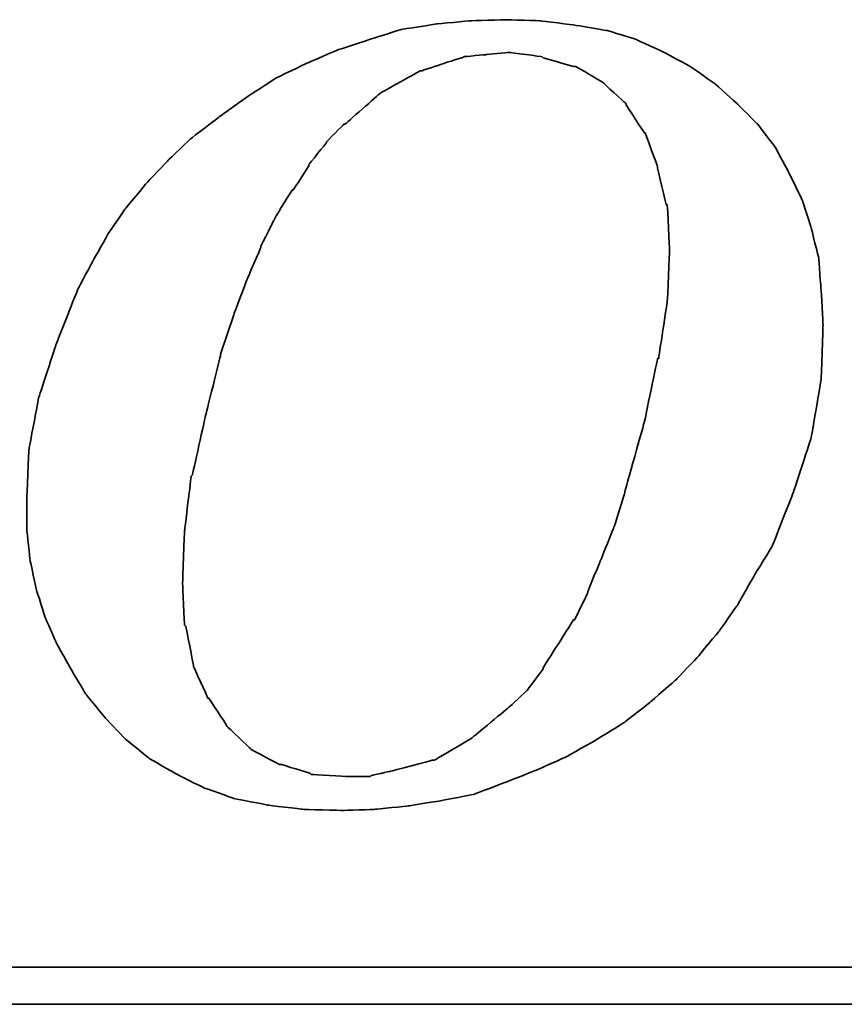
# Model space of a CAD drawing. Header units: millimetres. Extents: x 340 to 668, y 334 to 449.
# Tile 44 of 50: x 599.56 to 604.53, y 367.69 to 373.63. Entities that reach past the tile are written whole.
import ezdxf

# ---------------------------------------------------------------- set-up
doc = ezdxf.new("R2010")
doc.units = ezdxf.units.MM
doc.layers.add('DIM', color=4, linetype='Continuous')
doc.layers.add('layer 1', color=7, linetype='Continuous')

# ---------------------------------------------------------------- blocks, each defined once
blk = doc.blocks.new('TBI MOTION logo(完整正式版)')
at = {"layer": 'layer 1', "color": 22, "lineweight": 35}
for points, knots in [([(35.79625, -6.98375), (35.79625, -6.98375), (36.23125, -7.43875), (36.23125, -7.43875), (36.23125, -7.43875), (36.23125, -7.43875), (36.75625, -7.87125), (36.75625, -7.87125), (36.75625, -7.87125), (36.75625, -7.87125), (37.33125, -8.20375), (37.33125, -8.20375), (37.33125, -8.20375), (37.33125, -8.20375), (37.95625, -8.51875), (37.95625, -8.51875), (37.95625, -8.51875), (37.95625, -8.51875), (38.62625, -8.75875), (38.62625, -8.75875), (38.62625, -8.75875), (38.62625, -8.75875), (39.37125, -8.90375), (39.37125, -8.90375), (39.37125, -8.90375), (39.37125, -8.90375), (40.14125, -8.99875), (40.14125, -8.99875), (40.14125, -8.99875), (40.14125, -8.99875), (41.02625, -9.02375), (41.02625, -9.02375), (41.02625, -9.02375), (41.02625, -9.02375), (41.74625, -8.99875), (41.74625, -8.99875), (41.74625, -8.99875), (41.74625, -8.99875), (42.46625, -8.92375), (42.46625, -8.92375), (42.46625, -8.92375), (42.46625, -8.92375), (43.21125, -8.80625), (43.21125, -8.80625), (43.21125, -8.80625), (43.21125, -8.80625), (43.93125, -8.66375), (43.93125, -8.66375), (43.93125, -8.66375), (43.93125, -8.66375), (44.62625, -8.39875), (44.62625, -8.39875), (44.62625, -8.39875), (44.62625, -8.39875), (45.29625, -8.13375), (45.29625, -8.13375), (45.29625, -8.13375), (45.29625, -8.13375), (45.94625, -7.84375), (45.94625, -7.84375), (45.94625, -7.84375), (45.94625, -7.84375), (46.61625, -7.46375), (46.61625, -7.46375), (46.61625, -7.46375), (46.61625, -7.46375), (47.24125, -7.07875), (47.24125, -7.07875), (47.24125, -7.07875), (47.24125, -7.07875), (47.81625, -6.62375), (47.81625, -6.62375), (47.81625, -6.62375), (47.81625, -6.62375), (48.36875, -6.14375), (48.36875, -6.14375), (48.36875, -6.14375), (48.36875, -6.14375), (48.84625, -5.64125), (48.84625, -5.64125), (48.84625, -5.64125), (48.84625, -5.64125), (49.32625, -5.06375), (49.32625, -5.06375), (49.32625, -5.06375), (49.32625, -5.06375), (49.71125, -4.51374), (49.71125, -4.51374), (49.71125, -4.51374), (49.71125, -4.51374), (50.09625, -3.83874), (50.09625, -3.83874), (50.09625, -3.83874), (50.09625, -3.83874), (50.48125, -3.21374), (50.48125, -3.21374), (50.48125, -3.21374), (50.48125, -3.21374), (50.96125, -1.99125), (50.96125, -1.99125), (50.96125, -1.99125), (50.96125, -1.99125), (51.34375, -0.81875), (51.34375, -0.81875), (51.34375, -0.81875), (51.34375, -0.81875), (51.56125, 0.45624), (51.56125, 0.45624), (51.56125, 0.45624), (51.56125, 0.45624), (51.60625, 1.67624), (51.60625, 1.67624), (51.60625, 1.67624), (51.60625, 1.67624), (51.56125, 2.44625), (51.56125, 2.44625), (51.56125, 2.44625), (51.56125, 2.44625), (51.51125, 3.14125), (51.51125, 3.14125), (51.51125, 3.14125), (51.51125, 3.14125), (51.34375, 3.81125), (51.34375, 3.81125), (51.34375, 3.81125), (51.34375, 3.81125), (51.15125, 4.41125), (51.15125, 4.41125), (51.15125, 4.41125), (51.15125, 4.41125), (50.86125, 5.01125), (50.86125, 5.01125), (50.86125, 5.01125), (50.86125, 5.01125), (50.55125, 5.58875), (50.55125, 5.58875), (50.55125, 5.58875), (50.55125, 5.58875), (50.16625, 6.09125), (50.16625, 6.09125), (50.16625, 6.09125), (50.16625, 6.09125), (49.71125, 6.54875), (49.71125, 6.54875), (49.71125, 6.54875), (49.71125, 6.54875), (49.23125, 6.98125), (49.23125, 6.98125), (49.23125, 6.98125), (49.23125, 6.98125), (48.67875, 7.36625), (48.67875, 7.36625), (48.67875, 7.36625), (48.67875, 7.36625), (48.10375, 7.67625), (48.10375, 7.67625), (48.10375, 7.67625), (48.10375, 7.67625), (47.48125, 7.96375), (47.48125, 7.96375), (47.48125, 7.96375), (47.48125, 7.96375), (46.85625, 8.15625), (46.85625, 8.15625), (46.85625, 8.15625), (46.85625, 8.15625), (46.13625, 8.27624), (46.13625, 8.27624), (46.13625, 8.27624), (46.13625, 8.27624), (45.39125, 8.37125), (45.39125, 8.37125), (45.39125, 8.37125), (45.39125, 8.37125), (44.62625, 8.39624), (44.62625, 8.39624), (44.62625, 8.39624), (44.62625, 8.39624), (43.83625, 8.37125), (43.83625, 8.37125), (43.83625, 8.37125), (43.83625, 8.37125), (43.09125, 8.30125), (43.09125, 8.30125), (43.09125, 8.30125), (43.09125, 8.30125), (42.32125, 8.18125), (42.32125, 8.18125), (42.32125, 8.18125), (42.32125, 8.18125), (41.62875, 7.96375), (41.62875, 7.96375), (41.62875, 7.96375), (41.62875, 7.96375), (40.90625, 7.72625), (40.90625, 7.72625), (40.90625, 7.72625), (40.90625, 7.72625), (40.23624, 7.43625), (40.23624, 7.43625), (40.23624, 7.43625), (40.23624, 7.43625), (39.54124, 7.10125), (39.54124, 7.10125), (39.54124, 7.10125), (39.54124, 7.10125), (38.91625, 6.69125), (38.91625, 6.69125), (38.91625, 6.69125), (38.91625, 6.69125), (38.31625, 6.26125), (38.31625, 6.26125), (38.31625, 6.26125), (38.31625, 6.26125), (37.69125, 5.78125), (37.69125, 5.78125), (37.69125, 5.78125), (37.69125, 5.78125), (37.18625, 5.30125), (37.18625, 5.30125), (37.18625, 5.30125), (37.18625, 5.30125), (36.70625, 4.79624), (36.70625, 4.79624), (36.70625, 4.79624), (36.70625, 4.79624), (36.23125, 4.22125), (36.23125, 4.22125), (36.23125, 4.22125), (36.23125, 4.22125), (35.87124, 3.69375), (35.87124, 3.69375), (35.87124, 3.69375), (35.87124, 3.69375), (35.53125, 3.09125), (35.53125, 3.09125), (35.53125, 3.09125), (35.53125, 3.09125), (35.19875, 2.47125), (35.19875, 2.47125), (35.19875, 2.47125), (35.19875, 2.47125), (34.71625, 1.24625), (34.71625, 1.24625), (34.71625, 1.24625), (34.71625, 1.24625), (34.33125, 0.06874), (34.33125, 0.06874), (34.33125, 0.06874), (34.33125, 0.06874), (34.11625, -1.07875), (34.11625, -1.07875), (34.11625, -1.07875), (34.11625, -1.07875), (34.07125, -2.15875), (34.07125, -2.15875), (34.07125, -2.15875), (34.07125, -2.15875), (34.07125, -2.85375), (34.07125, -2.85375), (34.07125, -2.85375), (34.07125, -2.85375), (34.14125, -3.50375), (34.14125, -3.50375), (34.14125, -3.50375), (34.14125, -3.50375), (34.28625, -4.17375), (34.28625, -4.17375), (34.28625, -4.17375), (34.28625, -4.17375), (34.47625, -4.77624), (34.47625, -4.77624), (34.47625, -4.77624), (34.47625, -4.77624), (34.71625, -5.32625), (34.71625, -5.32625), (34.71625, -5.32625), (34.71625, -5.32625), (35.05375, -5.92875), (35.05375, -5.92875), (35.05375, -5.92875), (35.05375, -5.92875), (35.36375, -6.45375), (35.36375, -6.45375), (35.36375, -6.45375), (35.36375, -6.45375), (35.79625, -6.98375), (35.79625, -6.98375)], [0, 0, 0, 0, 0.01388889, 0.01388889, 0.01388889, 0.0138889, 0.02777778, 0.02777778, 0.02777778, 0.02777779, 0.04166667, 0.04166667, 0.04166667, 0.04166668, 0.05555556, 0.05555556, 0.05555556, 0.05555557, 0.06944444, 0.06944444, 0.06944444, 0.06944445, 0.08333333, 0.08333333, 0.08333333, 0.08333334, 0.09722222, 0.09722222, 0.09722222, 0.09722223, 0.11111111, 0.11111111, 0.11111111, 0.11111112, 0.125, 0.125, 0.125, 0.12500001, 0.13888889, 0.13888889, 0.13888889, 0.1388889, 0.15277778, 0.15277778, 0.15277778, 0.15277779, 0.16666667, 0.16666667, 0.16666667, 0.16666668, 0.18055556, 0.18055556, 0.18055556, 0.18055557, 0.19444444, 0.19444444, 0.19444444, 0.19444445, 0.20833333, 0.20833333, 0.20833333, 0.20833334, 0.22222222, 0.22222222, 0.22222222, 0.22222223, 0.23611111, 0.23611111, 0.23611111, 0.23611112, 0.25, 0.25, 0.25, 0.25000001, 0.26388889, 0.26388889, 0.26388889, 0.2638889, 0.27777778, 0.27777778, 0.27777778, 0.27777779, 0.29166667, 0.29166667, 0.29166667, 0.29166668, 0.30555556, 0.30555556, 0.30555556, 0.30555557, 0.31944444, 0.31944444, 0.31944444, 0.31944445, 0.33333333, 0.33333333, 0.33333333, 0.33333334, 0.34722222, 0.34722222, 0.34722222, 0.34722223, 0.36111111, 0.36111111, 0.36111111, 0.36111112, 0.375, 0.375, 0.375, 0.37500001, 0.38888889, 0.38888889, 0.38888889, 0.3888889, 0.40277778, 0.40277778, 0.40277778, 0.40277779, 0.41666667, 0.41666667, 0.41666667, 0.41666668, 0.43055556, 0.43055556, 0.43055556, 0.43055557, 0.44444444, 0.44444444, 0.44444444, 0.44444445, 0.45833333, 0.45833333, 0.45833333, 0.45833334, 0.47222222, 0.47222222, 0.47222222, 0.47222223, 0.48611111, 0.48611111, 0.48611111, 0.48611112, 0.5, 0.5, 0.5, 0.50000001, 0.51388889, 0.51388889, 0.51388889, 0.5138889, 0.52777778, 0.52777778, 0.52777778, 0.52777779, 0.54166667, 0.54166667, 0.54166667, 0.54166668, 0.55555556, 0.55555556, 0.55555556, 0.55555557, 0.56944444, 0.56944444, 0.56944444, 0.56944445, 0.58333333, 0.58333333, 0.58333333, 0.58333334, 0.59722222, 0.59722222, 0.59722222, 0.59722223, 0.61111111, 0.61111111, 0.61111111, 0.61111112, 0.625, 0.625, 0.625, 0.62500001, 0.63888889, 0.63888889, 0.63888889, 0.6388889, 0.65277778, 0.65277778, 0.65277778, 0.65277779, 0.66666667, 0.66666667, 0.66666667, 0.66666668, 0.68055556, 0.68055556, 0.68055556, 0.68055557, 0.69444444, 0.69444444, 0.69444444, 0.69444445, 0.70833333, 0.70833333, 0.70833333, 0.70833334, 0.72222222, 0.72222222, 0.72222222, 0.72222223, 0.73611111, 0.73611111, 0.73611111, 0.73611112, 0.75, 0.75, 0.75, 0.75000001, 0.76388889, 0.76388889, 0.76388889, 0.7638889, 0.77777778, 0.77777778, 0.77777778, 0.77777779, 0.79166667, 0.79166667, 0.79166667, 0.79166668, 0.80555556, 0.80555556, 0.80555556, 0.80555557, 0.81944444, 0.81944444, 0.81944444, 0.81944445, 0.83333333, 0.83333333, 0.83333333, 0.83333334, 0.84722222, 0.84722222, 0.84722222, 0.84722223, 0.86111111, 0.86111111, 0.86111111, 0.86111112, 0.875, 0.875, 0.875, 0.87500001, 0.88888889, 0.88888889, 0.88888889, 0.8888889, 0.90277778, 0.90277778, 0.90277778, 0.90277779, 0.91666667, 0.91666667, 0.91666667, 0.91666668, 0.93055556, 0.93055556, 0.93055556, 0.93055557, 0.94444444, 0.94444444, 0.94444444, 0.94444445, 0.95833333, 0.95833333, 0.95833333, 0.95833334, 0.97222222, 0.97222222, 0.97222222, 0.97222223, 0.98611111, 0.98611111, 0.98611111, 0.98611112, 1, 1, 1, 1]), ([(38.33875, 1.03124), (38.33875, 1.03124), (38.62625, 1.89625), (38.62625, 1.89625), (38.62625, 1.89625), (38.62625, 1.89625), (38.91625, 2.66375), (38.91625, 2.66375), (38.91625, 2.66375), (38.91625, 2.66375), (39.22625, 3.38125), (39.22625, 3.38125), (39.22625, 3.38125), (39.22625, 3.38125), (39.22625, 3.40624), (39.22625, 3.40624), (39.22625, 3.40624), (39.22625, 3.40624), (39.56124, 4.07624), (39.56124, 4.07624), (39.56124, 4.07624), (39.56124, 4.07624), (39.92125, 4.65125), (39.92125, 4.65125), (39.92125, 4.65125), (39.92125, 4.65125), (39.94625, 4.65125), (39.94625, 4.65125), (39.94625, 4.65125), (39.94625, 4.65125), (40.28125, 5.17875), (40.28125, 5.17875), (40.28125, 5.17875), (40.28125, 5.17875), (40.28125, 5.20375), (40.28125, 5.20375), (40.28125, 5.20375), (40.28125, 5.20375), (40.66875, 5.68625), (40.66875, 5.68625), (40.66875, 5.68625), (40.66875, 5.68625), (40.66875, 5.70625), (40.66875, 5.70625), (40.66875, 5.70625), (40.66875, 5.70625), (41.05124, 6.09125), (41.05124, 6.09125), (41.05124, 6.09125), (41.05124, 6.09125), (41.07625, 6.09125), (41.07625, 6.09125), (41.07625, 6.09125), (41.07625, 6.09125), (41.84125, 6.76625), (41.84125, 6.76625), (41.84125, 6.76625), (41.84125, 6.76625), (41.86625, 6.78625), (41.86625, 6.78625), (41.86625, 6.78625), (41.86625, 6.78625), (42.73125, 7.26624), (42.73125, 7.26624), (42.73125, 7.26624), (42.73125, 7.26624), (42.75625, 7.26624), (42.75625, 7.26624), (42.75625, 7.26624), (42.75625, 7.26624), (43.18625, 7.41125), (43.18625, 7.41125), (43.18625, 7.41125), (43.18625, 7.41125), (43.64125, 7.55625), (43.64125, 7.55625), (43.64125, 7.55625), (43.64125, 7.55625), (43.66625, 7.55625), (43.66625, 7.55625), (43.66625, 7.55625), (43.66625, 7.55625), (43.69125, 7.58124), (43.69125, 7.58124), (43.69125, 7.58124), (43.69125, 7.58124), (44.19125, 7.62625), (44.19125, 7.62625), (44.19125, 7.62625), (44.19125, 7.62625), (44.67125, 7.67625), (44.67125, 7.67625), (44.67125, 7.67625), (44.67125, 7.67625), (44.69625, 7.67625), (44.69625, 7.67625), (44.69625, 7.67625), (44.69625, 7.67625), (45.41875, 7.58124), (45.41875, 7.58124), (45.41875, 7.58124), (45.41875, 7.58124), (45.44125, 7.55625), (45.44125, 7.55625), (45.44125, 7.55625), (45.44125, 7.55625), (46.11125, 7.36625), (46.11125, 7.36625), (46.11125, 7.36625), (46.11125, 7.36625), (46.13625, 7.36625), (46.13625, 7.36625), (46.13625, 7.36625), (46.13625, 7.36625), (46.15875, 7.36625), (46.15875, 7.36625), (46.15875, 7.36625), (46.15875, 7.36625), (46.73625, 7.02624), (46.73625, 7.02624), (46.73625, 7.02624), (46.73625, 7.02624), (46.76125, 7.00624), (46.76125, 7.00624), (46.76125, 7.00624), (46.76125, 7.00624), (47.24125, 6.57124), (47.24125, 6.57124), (47.24125, 6.57124), (47.24125, 6.57124), (47.26625, 6.54875), (47.26625, 6.54875), (47.26625, 6.54875), (47.26625, 6.54875), (47.26625, 6.52375), (47.26625, 6.52375), (47.26625, 6.52375), (47.26625, 6.52375), (47.67375, 5.89875), (47.67375, 5.89875), (47.67375, 5.89875), (47.67375, 5.89875), (47.69625, 5.89875), (47.69625, 5.89875), (47.69625, 5.89875), (47.69625, 5.89875), (47.69625, 5.87625), (47.69625, 5.87625), (47.69625, 5.87625), (47.69625, 5.87625), (47.96125, 5.15625), (47.96125, 5.15625), (47.96125, 5.15625), (47.96125, 5.15625), (47.96125, 5.13125), (47.96125, 5.13125), (47.96125, 5.13125), (47.96125, 5.13125), (48.15125, 4.31875), (48.15125, 4.31875), (48.15125, 4.31875), (48.15125, 4.31875), (48.17625, 4.31875), (48.17625, 4.31875), (48.17625, 4.31875), (48.17625, 4.31875), (48.17625, 4.29125), (48.17625, 4.29125), (48.17625, 4.29125), (48.17625, 4.29125), (48.22625, 3.33125), (48.22625, 3.33125), (48.22625, 3.33125), (48.22625, 3.33125), (48.22625, 3.30875), (48.22625, 3.30875), (48.22625, 3.30875), (48.22625, 3.30875), (48.17625, 2.20624), (48.17625, 2.20624), (48.17625, 2.20624), (48.17625, 2.20624), (48.17625, 2.18124), (48.17625, 2.18124), (48.17625, 2.18124), (48.17625, 2.18124), (47.98375, 0.93624), (47.98375, 0.93624), (47.98375, 0.93624), (47.98375, 0.93624), (47.96125, 0.93624), (47.96125, 0.93624), (47.96125, 0.93624), (47.96125, 0.93624), (47.67375, -0.45874), (47.67375, -0.45874), (47.67375, -0.45874), (47.67375, -0.45874), (47.24125, -1.99125), (47.24125, -1.99125), (47.24125, -1.99125), (47.24125, -1.99125), (47.24125, -2.01874), (47.24125, -2.01874), (47.24125, -2.01874), (47.24125, -2.01874), (47.00125, -2.78375), (47.00125, -2.78375), (47.00125, -2.78375), (47.00125, -2.78375), (46.71125, -3.50375), (46.71125, -3.50375), (46.71125, -3.50375), (46.71125, -3.50375), (46.42625, -4.19875), (46.42625, -4.19875), (46.42625, -4.19875), (46.42625, -4.19875), (46.42625, -4.22375), (46.42625, -4.22375), (46.42625, -4.22375), (46.42625, -4.22375), (46.13625, -4.82374), (46.13625, -4.82374), (46.13625, -4.82374), (46.13625, -4.82374), (46.11125, -4.82374), (46.11125, -4.82374), (46.11125, -4.82374), (46.11125, -4.82374), (45.77625, -5.35125), (45.77625, -5.35125), (45.77625, -5.35125), (45.77625, -5.35125), (45.44125, -5.87875), (45.44125, -5.87875), (45.44125, -5.87875), (45.44125, -5.87875), (45.44125, -5.90375), (45.44125, -5.90375), (45.44125, -5.90375), (45.44125, -5.90375), (45.10625, -6.35875), (45.10625, -6.35875), (45.10625, -6.35875), (45.10625, -6.35875), (45.08125, -6.38375), (45.08125, -6.38375), (45.08125, -6.38375), (45.08125, -6.38375), (44.69625, -6.74375), (44.69625, -6.74375), (44.69625, -6.74375), (44.69625, -6.74375), (43.88375, -7.41625), (43.88375, -7.41625), (43.88375, -7.41625), (43.88375, -7.41625), (43.85625, -7.43875), (43.85625, -7.43875), (43.85625, -7.43875), (43.85625, -7.43875), (43.04125, -7.91875), (43.04125, -7.91875), (43.04125, -7.91875), (43.04125, -7.91875), (43.01625, -7.91875), (43.01625, -7.91875), (43.01625, -7.91875), (43.01625, -7.91875), (42.99625, -7.91875), (42.99625, -7.91875), (42.99625, -7.91875), (42.99625, -7.91875), (42.08125, -8.15875), (42.08125, -8.15875), (42.08125, -8.15875), (42.08125, -8.15875), (41.65125, -8.25625), (41.65125, -8.25625), (41.65125, -8.25625), (41.65125, -8.25625), (41.62875, -8.27875), (41.62875, -8.27875), (41.62875, -8.27875), (41.62875, -8.27875), (41.60125, -8.27875), (41.60125, -8.27875), (41.60125, -8.27875), (41.60125, -8.27875), (41.12125, -8.27875), (41.12125, -8.27875), (41.12125, -8.27875), (41.12125, -8.27875), (40.35624, -8.23125), (40.35624, -8.23125), (40.35624, -8.23125), (40.35624, -8.23125), (40.33125, -8.23125), (40.33125, -8.23125), (40.33125, -8.23125), (40.33125, -8.23125), (40.30625, -8.20375), (40.30625, -8.20375), (40.30625, -8.20375), (40.30625, -8.20375), (39.68375, -8.01375), (39.68375, -8.01375), (39.68375, -8.01375), (39.68375, -8.01375), (39.66124, -8.01375), (39.66124, -8.01375), (39.66124, -8.01375), (39.66124, -8.01375), (39.63625, -8.01375), (39.63625, -8.01375), (39.63625, -8.01375), (39.63625, -8.01375), (39.01125, -7.67875), (39.01125, -7.67875), (39.01125, -7.67875), (39.01125, -7.67875), (38.98875, -7.65375), (38.98875, -7.65375), (38.98875, -7.65375), (38.98875, -7.65375), (38.48625, -7.17375), (38.48625, -7.17375), (38.48625, -7.17375), (38.48625, -7.17375), (38.45875, -7.14875), (38.45875, -7.14875), (38.45875, -7.14875), (38.45875, -7.14875), (38.45875, -7.12875), (38.45875, -7.12875), (38.45875, -7.12875), (38.45875, -7.12875), (38.07625, -6.54875), (38.07625, -6.54875), (38.07625, -6.54875), (38.07625, -6.54875), (38.05125, -6.54875), (38.05125, -6.54875), (38.05125, -6.54875), (38.05125, -6.54875), (38.05125, -6.52875), (38.05125, -6.52875), (38.05125, -6.52875), (38.05125, -6.52875), (37.74125, -5.85375), (37.74125, -5.85375), (37.74125, -5.85375), (37.74125, -5.85375), (37.74125, -5.82875), (37.74125, -5.82875), (37.74125, -5.82875), (37.74125, -5.82875), (37.57375, -4.96875), (37.57375, -4.96875), (37.57375, -4.96875), (37.57375, -4.96875), (37.54625, -4.94375), (37.54625, -4.94375), (37.54625, -4.94375), (37.54625, -4.94375), (37.50125, -4.03375), (37.50125, -4.03375), (37.50125, -4.03375), (37.50125, -4.03375), (37.50125, -4.00875), (37.50125, -4.00875), (37.50125, -4.00875), (37.50125, -4.00875), (37.54625, -2.85375), (37.54625, -2.85375), (37.54625, -2.85375), (37.54625, -2.85375), (37.69125, -1.65875), (37.69125, -1.65875), (37.69125, -1.65875), (37.69125, -1.65875), (37.71624, -1.63375), (37.71624, -1.63375), (37.71624, -1.63375), (37.71624, -1.63375), (38.00375, -0.33875), (38.00375, -0.33875), (38.00375, -0.33875), (38.00375, -0.33875), (38.33875, 1.00624), (38.33875, 1.00624), (38.33875, 1.00624), (38.33875, 1.00624), (38.33875, 1.03124), (38.33875, 1.03124)], [0, 0, 0, 0, 0.01010101, 0.01010101, 0.01010101, 0.01010102, 0.02020202, 0.02020202, 0.02020202, 0.02020203, 0.03030303, 0.03030303, 0.03030303, 0.03030304, 0.04040404, 0.04040404, 0.04040404, 0.04040405, 0.05050505, 0.05050505, 0.05050505, 0.05050506, 0.06060606, 0.06060606, 0.06060606, 0.06060607, 0.07070707, 0.07070707, 0.07070707, 0.07070708, 0.08080808, 0.08080808, 0.08080808, 0.08080809, 0.09090909, 0.09090909, 0.09090909, 0.0909091, 0.1010101, 0.1010101, 0.1010101, 0.10101011, 0.11111111, 0.11111111, 0.11111111, 0.11111112, 0.12121212, 0.12121212, 0.12121212, 0.12121213, 0.13131313, 0.13131313, 0.13131313, 0.13131314, 0.14141414, 0.14141414, 0.14141414, 0.14141415, 0.15151515, 0.15151515, 0.15151515, 0.15151516, 0.16161616, 0.16161616, 0.16161616, 0.16161617, 0.17171717, 0.17171717, 0.17171717, 0.17171718, 0.18181818, 0.18181818, 0.18181818, 0.18181819, 0.19191919, 0.19191919, 0.19191919, 0.1919192, 0.2020202, 0.2020202, 0.2020202, 0.20202021, 0.21212121, 0.21212121, 0.21212121, 0.21212122, 0.22222222, 0.22222222, 0.22222222, 0.22222223, 0.23232323, 0.23232323, 0.23232323, 0.23232324, 0.24242424, 0.24242424, 0.24242424, 0.24242425, 0.25252525, 0.25252525, 0.25252525, 0.25252526, 0.26262626, 0.26262626, 0.26262626, 0.26262627, 0.27272727, 0.27272727, 0.27272727, 0.27272728, 0.28282828, 0.28282828, 0.28282828, 0.28282829, 0.29292929, 0.29292929, 0.29292929, 0.2929293, 0.3030303, 0.3030303, 0.3030303, 0.30303031, 0.31313131, 0.31313131, 0.31313131, 0.31313132, 0.32323232, 0.32323232, 0.32323232, 0.32323233, 0.33333333, 0.33333333, 0.33333333, 0.33333334, 0.34343434, 0.34343434, 0.34343434, 0.34343435, 0.35353535, 0.35353535, 0.35353535, 0.35353536, 0.36363636, 0.36363636, 0.36363636, 0.36363637, 0.37373737, 0.37373737, 0.37373737, 0.37373738, 0.38383838, 0.38383838, 0.38383838, 0.38383839, 0.39393939, 0.39393939, 0.39393939, 0.3939394, 0.4040404, 0.4040404, 0.4040404, 0.40404041, 0.41414141, 0.41414141, 0.41414141, 0.41414142, 0.42424242, 0.42424242, 0.42424242, 0.42424243, 0.43434343, 0.43434343, 0.43434343, 0.43434344, 0.44444444, 0.44444444, 0.44444444, 0.44444445, 0.45454545, 0.45454545, 0.45454545, 0.45454546, 0.46464646, 0.46464646, 0.46464646, 0.46464647, 0.47474747, 0.47474747, 0.47474747, 0.47474748, 0.48484848, 0.48484848, 0.48484848, 0.48484849, 0.49494949, 0.49494949, 0.49494949, 0.4949495, 0.50505051, 0.50505051, 0.50505051, 0.50505052, 0.51515152, 0.51515152, 0.51515152, 0.51515153, 0.52525253, 0.52525253, 0.52525253, 0.52525254, 0.53535354, 0.53535354, 0.53535354, 0.53535355, 0.54545455, 0.54545455, 0.54545455, 0.54545456, 0.55555556, 0.55555556, 0.55555556, 0.55555557, 0.56565657, 0.56565657, 0.56565657, 0.56565658, 0.57575758, 0.57575758, 0.57575758, 0.57575759, 0.58585859, 0.58585859, 0.58585859, 0.5858586, 0.5959596, 0.5959596, 0.5959596, 0.59595961, 0.60606061, 0.60606061, 0.60606061, 0.60606062, 0.61616162, 0.61616162, 0.61616162, 0.61616163, 0.62626263, 0.62626263, 0.62626263, 0.62626264, 0.63636364, 0.63636364, 0.63636364, 0.63636365, 0.64646465, 0.64646465, 0.64646465, 0.64646466, 0.65656566, 0.65656566, 0.65656566, 0.65656567, 0.66666667, 0.66666667, 0.66666667, 0.66666668, 0.67676768, 0.67676768, 0.67676768, 0.67676769, 0.68686869, 0.68686869, 0.68686869, 0.6868687, 0.6969697, 0.6969697, 0.6969697, 0.69696971, 0.70707071, 0.70707071, 0.70707071, 0.70707072, 0.71717172, 0.71717172, 0.71717172, 0.71717173, 0.72727273, 0.72727273, 0.72727273, 0.72727274, 0.73737374, 0.73737374, 0.73737374, 0.73737375, 0.74747475, 0.74747475, 0.74747475, 0.74747476, 0.75757576, 0.75757576, 0.75757576, 0.75757577, 0.76767677, 0.76767677, 0.76767677, 0.76767678, 0.77777778, 0.77777778, 0.77777778, 0.77777779, 0.78787879, 0.78787879, 0.78787879, 0.7878788, 0.7979798, 0.7979798, 0.7979798, 0.79797981, 0.80808081, 0.80808081, 0.80808081, 0.80808082, 0.81818182, 0.81818182, 0.81818182, 0.81818183, 0.82828283, 0.82828283, 0.82828283, 0.82828284, 0.83838384, 0.83838384, 0.83838384, 0.83838385, 0.84848485, 0.84848485, 0.84848485, 0.84848486, 0.85858586, 0.85858586, 0.85858586, 0.85858587, 0.86868687, 0.86868687, 0.86868687, 0.86868688, 0.87878788, 0.87878788, 0.87878788, 0.87878789, 0.88888889, 0.88888889, 0.88888889, 0.8888889, 0.8989899, 0.8989899, 0.8989899, 0.89898991, 0.90909091, 0.90909091, 0.90909091, 0.90909092, 0.91919192, 0.91919192, 0.91919192, 0.91919193, 0.92929293, 0.92929293, 0.92929293, 0.92929294, 0.93939394, 0.93939394, 0.93939394, 0.93939395, 0.94949495, 0.94949495, 0.94949495, 0.94949496, 0.95959596, 0.95959596, 0.95959596, 0.95959597, 0.96969697, 0.96969697, 0.96969697, 0.96969698, 0.97979798, 0.97979798, 0.97979798, 0.97979799, 0.98989899, 0.98989899, 0.98989899, 0.989899, 1, 1, 1, 1]), ([(75.90875, -9.47875), (75.90875, -9.47875), (75.90875, -12.28625), (75.90875, -12.28625), (75.90875, -12.28625), (75.90875, -12.28625), (75.90875, -12.47875), (75.90875, -12.47875), (75.90875, -12.47875), (75.90875, -12.47875), (75.71625, -12.47875), (75.71625, -12.47875), (75.71625, -12.47875), (75.71625, -12.47875), (-88.32875, -12.47875), (-88.32875, -12.47875), (-88.32875, -12.47875), (-88.32875, -12.47875), (-88.32875, -13.29375), (-88.32875, -13.29375), (-88.32875, -13.29375), (-88.32875, -13.29375), (82.89125, -13.29375), (82.89125, -13.29375), (82.89125, -13.29375), (82.89125, -13.29375), (75.90875, -9.47875), (75.90875, -9.47875)], [0, 0, 0, 0, 0.14285714, 0.14285714, 0.14285714, 0.14285715, 0.28571429, 0.28571429, 0.28571429, 0.2857143, 0.42857143, 0.42857143, 0.42857143, 0.42857144, 0.57142857, 0.57142857, 0.57142857, 0.57142858, 0.71428571, 0.71428571, 0.71428571, 0.71428572, 0.85714286, 0.85714286, 0.85714286, 0.85714287, 1, 1, 1, 1])]:
    blk.add_open_spline(points, degree=3, knots=knots, dxfattribs=at)

msp = doc.modelspace()

# ---------------------------------------------------------------- block references
at = {"layer": 'DIM', "color": 7, "xscale": 0.2736514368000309, "yscale": 0.2736514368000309, "zscale": 0.2736514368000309}
msp.add_blockref('TBI MOTION logo(完整正式版)', (590.2779, 371.3292), dxfattribs=at)

doc.saveas('drawing.dxf')
